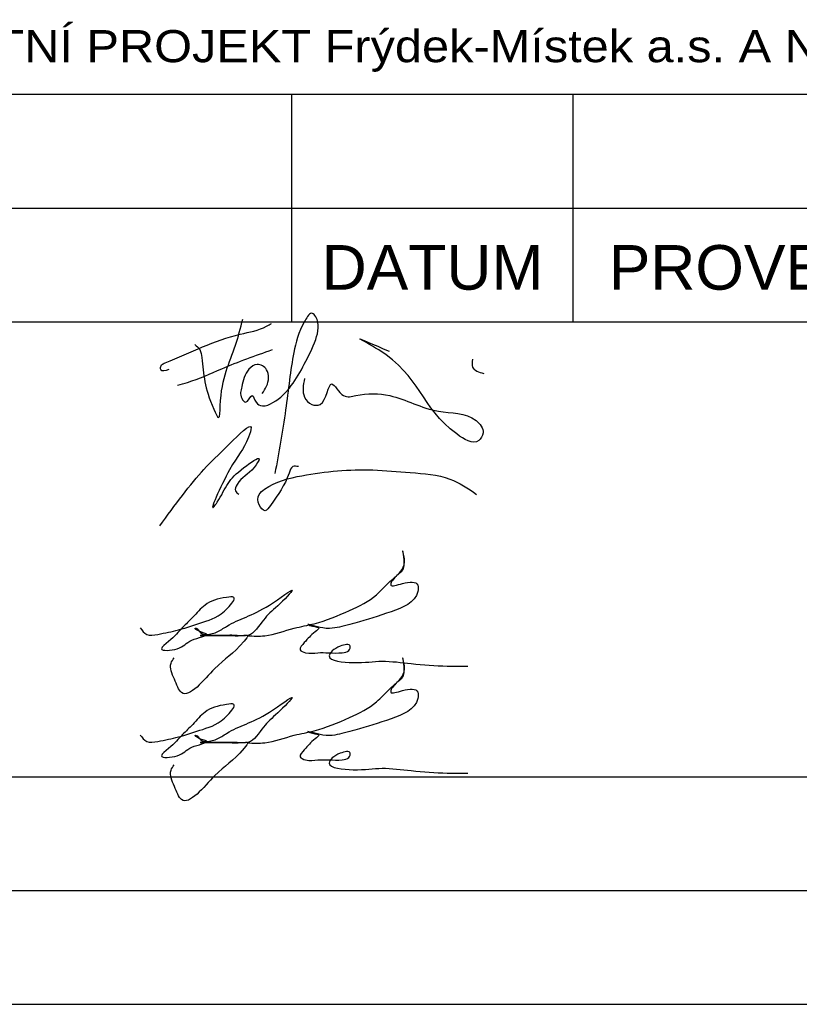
# Paper-space layout 'Layout1' of a CAD drawing. Extents: x -2 to 1380, y -36 to 422.
# Tile 30 of 58: x 1080 to 1124, y 46 to 101. Entities that reach past the tile are written whole.
import ezdxf
from ezdxf.enums import TextEntityAlignment as Align

# ---------------------------------------------------------------- set-up
doc = ezdxf.new("R2010")
doc.units = 0
doc.layers.add('RAZITKO_HP', color=222, linetype='CONTINUOUS')
doc.styles.add('RAZITKO_HP_ARIAL', font='arial.ttf')

# ---------------------------------------------------------------- blocks, each defined once
blk = doc.blocks.new('text_HP')
at = {"layer": 'RAZITKO_HP', "lineweight": 25}
blk.add_line((-177, 94.25), (-5, 94.25), dxfattribs=at)
at = {"layer": 'RAZITKO_HP', "lineweight": 18, "style": 'RAZITKO_HP_ARIAL', "width": 1.085}
blk.add_text('"DOKUMENTACE JE DUŠEVNÍM MAJETKEM FIRMY HUTNÍ PROJEKT Frýdek-Místek a.s. A NESMÍ BÝT POUŽITA BEZ JEJÍHO VĚDOMÍ."', height=1.8, dxfattribs=at).set_placement((-177, 96.05))
blk = doc.blocks.new('A$C145a9df7')
at = {"layer": 'RAZITKO_HP', "lineweight": 25}
for p, q in [((-92.5, 90.875), (-92.5, 97.25)), ((-76.75, 90.875), (-76.75, 97.25)), ((-180, 90.875), (-8, 90.875)), ((-92.5, 84.5), (-92.5, 90.875)), ((-76.75, 84.5), (-76.75, 90.875)), ((-180, 84.5), (-63, 84.5)), ((-180, 59), (-63, 59)), ((-180, 52.625), (-63, 52.625)), ((-180, 46.25), (-63, 46.25))]:
    blk.add_line(p, q, dxfattribs=at)
for points in [[(-94.161, 80.479), (-93.921, 80.895), (-93.921, 81.811), (-94.445, 82.113), (-94.906, 81.847), (-95.315, 80.851), (-95.315, 80.215), (-95.098, 79.999), (-94.726, 80.371), (-94.511, 79.998), (-94.152, 79.791), (-93.561, 79.975), (-91.807, 82.123), (-91.17, 83.515), (-91.17, 84.788), (-91.356, 84.974), (-91.765, 84.565), (-92.396, 82.783), (-92.852, 79.567), (-93.453, 75.997)], [(-97.94, 83.221), (-97.662, 82.944), (-97.55, 82.502), (-96.883, 79.612), (-96.61, 79.139), (-96.516, 79.799), (-95.662, 83.184), (-95.252, 84.654)], [(-99.397, 81.819), (-99.851, 81.819), (-99.851, 81.993), (-99.799, 82.083), (-99.6, 82.199), (-95.392, 83.807), (-93.916, 84.249), (-93.642, 84.407)], [(-91.797, 81.323), (-91.797, 80.28), (-91.391, 79.874), (-90.927, 79.874), (-90.265, 81.02), (-89.607, 80.362), (-88.916, 80.362), (-87.021, 80.362), (-84.295, 79.488), (-82.188, 78.967), (-81.79, 78.278), (-82.039, 77.847), (-83.27, 78.213), (-87.64, 82.927), (-88.688, 83.532), (-87.06, 82.849)], [(-98.906, 80.947), (-98.347, 81.103), (-96.432, 81.871), (-93.597, 82.939)], [(-82.381, 82.405), (-82.381, 81.961), (-81.758, 81.601)], [(-99.903, 73.059), (-97.426, 76.232), (-95.989, 77.669), (-94.79, 78.573), (-94.936, 78.028), (-95.989, 76.204), (-96.856, 74.148), (-96.68, 74.397), (-96.081, 75.435), (-95.19, 76.326), (-94.341, 76.816), (-94.616, 76.34), (-95.568, 75.387), (-95.658, 75.018), (-95.469, 74.838)], [(-92.138, 76.385), (-92.446, 76.385), (-92.661, 76.012), (-93.703, 74.208), (-94.001, 73.91), (-94.335, 74.244), (-94.335, 74.819), (-94.034, 75.12), (-91.937, 75.876), (-87.959, 76.197), (-85.87, 76.05), (-83.647, 75.689), (-82.157, 74.829)], [(-94.983, 66.906), (-94.026, 66.906), (-92.367, 67.328), (-91.256, 67.58), (-89.273, 68.325), (-87.755, 69.202), (-87.02, 69.937), (-86.331, 70.626), (-86.194, 71.192), (-86.295, 71.649), (-86.265, 70.675), (-86.686, 70.225), (-86.964, 69.743), (-86.305, 69.832), (-85.447, 69.743), (-85.447, 69.394), (-86.944, 68.254), (-88.977, 67.61), (-90.102, 67.343), (-90.777, 67.343), (-91.592, 67.526), (-91.339, 67.441), (-90.998, 67.329), (-91.197, 67.13), (-91.808, 66.519), (-92.035, 66.125), (-91.732, 65.95), (-91.058, 65.95), (-90.439, 65.95), (-89.68, 65.95), (-89.309, 66.088), (-89.23, 66.318), (-89.806, 66.318), (-90.406, 65.772), (-89.063, 65.398), (-87.444, 65.477), (-85.823, 65.345), (-83.802, 65.208), (-82.649, 65.208)], [(-100.992, 67.34), (-100.635, 66.984), (-100.015, 66.984), (-98.853, 67.239), (-97.495, 67.659), (-96.098, 68.465), (-95.757, 69.056), (-96.164, 69.056), (-97.369, 68.624), (-98.054, 67.938), (-98.621, 67.371), (-99.405, 66.587), (-99.811, 66.181), (-98.923, 66.181), (-98.1, 66.656), (-97.266, 66.977), (-97.73, 67.175), (-97.92, 67.322), (-97.859, 67.322), (-97.642, 67.105), (-97.046, 67.008), (-96.724, 67.105), (-96.157, 67.433), (-93.763, 68.624), (-92.48, 69.447), (-93.296, 68.586), (-94.095, 67.788), (-94.963, 66.92), (-95.562, 66.92), (-96.36, 66.92), (-96.962, 66.92), (-97.635, 66.92), (-96.752, 66.92), (-96.01, 66.92), (-95.296, 66.92), (-94.988, 66.92), (-95.173, 66.599), (-96.829, 65.058), (-98.685, 63.722), (-99.084, 64.464), (-99.273, 65.364), (-99.094, 65.675)], [(-94.983, 60.906), (-94.026, 60.906), (-92.367, 61.328), (-91.256, 61.58), (-89.273, 62.325), (-87.755, 63.202), (-87.02, 63.937), (-86.331, 64.626), (-86.194, 65.192), (-86.295, 65.649), (-86.265, 64.675), (-86.686, 64.225), (-86.964, 63.743), (-86.305, 63.832), (-85.447, 63.743), (-85.447, 63.394), (-86.944, 62.254), (-88.977, 61.61), (-90.102, 61.343), (-90.777, 61.343), (-91.592, 61.526), (-91.339, 61.441), (-90.998, 61.329), (-91.197, 61.13), (-91.808, 60.519), (-92.035, 60.125), (-91.732, 59.95), (-91.058, 59.95), (-90.439, 59.95), (-89.68, 59.95), (-89.309, 60.088), (-89.23, 60.318), (-89.806, 60.318), (-90.406, 59.772), (-89.063, 59.398), (-87.444, 59.477), (-85.823, 59.345), (-83.802, 59.208), (-82.649, 59.208)], [(-100.992, 61.34), (-100.635, 60.984), (-100.015, 60.984), (-98.853, 61.239), (-97.495, 61.659), (-96.098, 62.465), (-95.757, 63.056), (-96.164, 63.056), (-97.369, 62.624), (-98.054, 61.938), (-98.621, 61.371), (-99.405, 60.587), (-99.811, 60.181), (-98.923, 60.181), (-98.1, 60.656), (-97.266, 60.977), (-97.73, 61.175), (-97.92, 61.322), (-97.859, 61.322), (-97.642, 61.105), (-97.046, 61.008), (-96.724, 61.105), (-96.157, 61.433), (-93.763, 62.624), (-92.48, 63.447), (-93.296, 62.586), (-94.095, 61.788), (-94.963, 60.92), (-95.562, 60.92), (-96.36, 60.92), (-96.962, 60.92), (-97.635, 60.92), (-96.752, 60.92), (-96.01, 60.92), (-95.296, 60.92), (-94.988, 60.92), (-95.173, 60.599), (-96.829, 59.058), (-98.685, 57.722), (-99.084, 58.464), (-99.273, 59.364), (-99.094, 59.675)]]:
    blk.add_spline(points, degree=3, dxfattribs=at)
at = {"layer": 'RAZITKO_HP'}
blk.add_blockref('text_HP', (-3, 3), dxfattribs=at)
at = {"layer": 'RAZITKO_HP', "lineweight": 25, "style": 'RAZITKO_HP_ARIAL'}
blk.add_text('PROVEDL', height=2.5, dxfattribs=at).set_placement((-74.75, 86.3))
blk.add_text('DATUM', height=2.5, dxfattribs=at).set_placement((-84.625, 86.3), align=Align.CENTER)

psp = doc.layouts.get("Layout1")

# ---------------------------------------------------------------- block references
at = {"layer": 'RAZITKO_HP'}
psp.add_blockref('A$C145a9df7', (1188, 0), dxfattribs=at)

doc.saveas('drawing.dxf')
